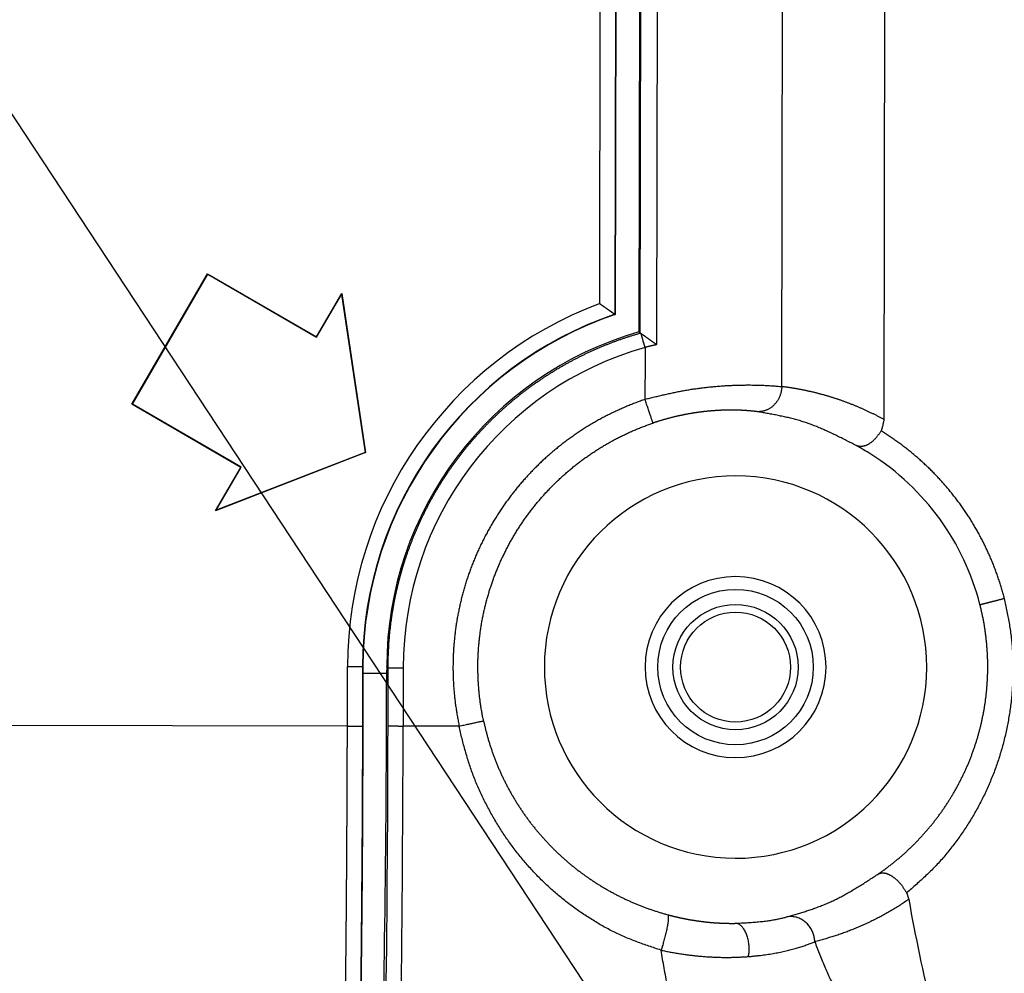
# Model space of a CAD drawing. Header units: millimetres. Extents: x 40090 to 187415, y -53271 to 40260.
# Tile 17 of 43: x 55924 to 55944, y 13778 to 13797. Entities that reach past the tile are written whole.
import ezdxf

# ---------------------------------------------------------------- set-up
doc = ezdxf.new("R2010")
doc.units = ezdxf.units.MM
doc.layers.add('AVM_projektor', color=6, linetype='Continuous')
doc.layers.add('AVM_reproduktor', color=6, linetype='Continuous')
doc.styles.add('AVM', font='arial.ttf')
doc.dimstyles.new('AVM-1_50', dxfattribs={"dimscale": 40, "dimtxt": 2.5, "dimasz": 2.5, "dimexe": 1.25, "dimexo": 0.625, "dimtad": 1, "dimdec": 0, "dimrnd": 1, "dimtxsty": 'AVM', "dimcen": 2.5, "dimclrd": 256, "dimclre": 256, "dimclrt": 256, "dimadec": 0, "dimazin": 0, "dimtfac": 1, "dimtdec": 0, "dimtmove": 0, "dimatfit": 3, "dimfxl": 0, "dimarcsym": 0})

# ---------------------------------------------------------------- blocks, each defined once
blk = doc.blocks.new('PT-FW430-bottom')
for p, q in [((194.374, 315.011), (132.526, 315.011)), ((193.722, 312.974), (132.908, 312.974)), ((145.805, 310.484), (192.893, 310.484)), ((192.663, 310.161), (146.105, 310.161)), ((146.135, 310.132), (192.64, 310.132)), ((146.307, 309.66), (192.295, 309.66)), ((146.314, 309.652), (192.29, 309.652)), ((192.079, 309.353), (146.614, 309.353)), ((199.328, 305.462), (200.484, 305.462)), ((200.484, 305.162), (199.33, 305.162)), ((199.3, 305.132), (199.444, 305.132)), ((199.444, 305.132), (199.444, 304.66)), ((191.885, 304.223), (195.05, 304.706)), ((191.906, 304.22), (195.046, 304.698)), ((195.046, 304.698), (195.05, 304.706)), ((195.046, 304.698), (196.201, 301.739)), ((195.05, 304.706), (196.215, 301.723)), ((199.3, 304.652), (199.3, 304.66)), ((199.3, 304.66), (200.491, 304.66)), ((199.3, 304.353), (199.3, 304.652)), ((199.3, 304.652), (200.491, 304.652)), ((200.491, 304.353), (199.3, 304.353)), ((200.491, 304.353), (200.491, 73.885)), ((192.751, 303.723), (191.885, 304.223)), ((191.906, 304.22), (191.885, 304.223)), ((192.76, 303.726), (191.906, 304.22)), ((191.501, 301.558), (192.751, 303.723)), ((191.51, 301.561), (192.76, 303.726)), ((192.76, 303.726), (192.751, 303.723)), ((195.346, 302.233), (194.096, 300.068)), ((195.349, 302.223), (194.099, 300.058)), ((195.346, 302.233), (195.349, 302.223)), ((196.201, 301.739), (195.346, 302.233)), ((196.215, 301.723), (195.349, 302.223)), ((196.201, 301.739), (196.215, 301.723)), ((191.51, 301.561), (191.501, 301.558)), ((194.099, 300.058), (191.501, 301.558)), ((194.096, 300.068), (191.51, 301.561)), ((194.096, 300.068), (194.099, 300.058))]:
    blk.add_line(p, q)
for radius in [1.545, 1.245, 1.093]:
    blk.add_circle((199.3, 312.067), radius)
for radius, start, end in [(5.015, 104.4514, 147.7047), (3.8, 0, 180), (5.015, 147.7047, 151.5659), (1.8, 0, 180), (3.8, 180, 0), (1.8, 180, 0), (6.605, 195.9151, 270.2472), (6.935, 196.2011, 270), (7.414, 199.0043, 270), (7.407, 198.9633, 270), (7.714, 200.5983, 270)]:
    blk.add_arc((199.3, 312.067), radius, start, end)
for centre, major_axis, ratio, start_param, end_param in [((197.919, 322.94), (-17.003, 0), 0.466301, 1.930863, 2.212501), ((200.484, 305.292), (-10, 0), 0.016931, 3.458427, 4.71242), ((200.484, 304.992), (-9.7, 0), 0.017455, 3.458427, 4.712421), ((199.444, 304.975), (-9, 0), 0.017455, 3.459478, 4.712392)]:
    blk.add_ellipse(centre, major_axis=major_axis, ratio=ratio, start_param=start_param, end_param=end_param)
for points, start_tangent, end_tangent in [([(197.924, 317.407), (198.054, 317.434), (198.183, 317.46), (198.313, 317.485), (198.443, 317.508), (198.574, 317.528), (198.705, 317.546), (198.836, 317.56), (198.967, 317.57), (199.099, 317.577), (199.231, 317.581), (199.363, 317.581), (199.495, 317.579), (199.627, 317.573), (199.758, 317.565), (199.889, 317.554), (200.02, 317.54), (200.15, 317.523), (200.279, 317.503), (200.408, 317.48), (200.536, 317.455), (200.664, 317.426), (200.791, 317.395), (200.917, 317.361), (201.042, 317.324), (201.166, 317.284), (201.289, 317.242), (201.41, 317.197), (201.531, 317.149), (201.65, 317.098), (201.768, 317.045), (201.885, 316.989), (202, 316.931), (202.114, 316.87), (202.227, 316.806), (202.337, 316.741), (202.447, 316.672), (202.554, 316.602), (202.661, 316.529), (202.765, 316.454), (202.868, 316.376), (202.969, 316.296), (203.068, 316.214), (203.164, 316.129), (203.258, 316.041), (203.35, 315.951), (203.439, 315.859), (203.527, 315.765), (203.613, 315.67), (203.699, 315.574), (203.784, 315.477)], (0.979098, 0.203389), (0.659831, -0.751414)), ([(197.924, 317.407), (197.833, 317.383), (197.742, 317.357), (197.652, 317.33), (197.563, 317.301), (197.474, 317.27), (197.385, 317.239), (197.297, 317.205), (197.21, 317.17), (197.123, 317.134), (197.037, 317.096), (196.951, 317.056), (196.866, 317.016), (196.782, 316.973), (196.699, 316.93), (196.616, 316.885), (196.534, 316.838), (196.453, 316.79), (196.373, 316.741), (196.294, 316.69), (196.215, 316.638), (196.138, 316.585), (196.061, 316.53), (195.985, 316.475), (195.911, 316.417), (195.837, 316.359), (195.764, 316.299), (195.693, 316.238), (195.622, 316.176), (195.552, 316.113), (195.484, 316.048), (195.416, 315.982), (195.35, 315.915), (195.285, 315.848), (195.221, 315.778), (195.158, 315.708), (195.097, 315.637), (195.036, 315.565), (194.977, 315.492), (194.92, 315.417), (194.863, 315.342), (194.808, 315.266), (194.754, 315.189), (194.701, 315.111), (194.65, 315.032), (194.6, 314.952)], (-0.968367, -0.24953), (-0.52317, -0.852228)), ([(198.048, 316.923), (198.046, 316.934), (198.043, 316.944), (198.041, 316.954), (198.038, 316.963), (198.036, 316.972), (198.034, 316.981), (198.031, 316.989), (198.029, 316.998), (198.027, 317.006), (198.025, 317.015), (198.023, 317.023), (198.021, 317.031), (198.018, 317.04), (198.016, 317.049), (198.014, 317.058), (198.011, 317.067), (198.009, 317.077), (198.006, 317.088), (198.003, 317.1), (198, 317.113), (197.996, 317.128), (197.992, 317.144), (197.987, 317.162), (197.982, 317.18), (197.977, 317.199), (197.972, 317.219), (197.967, 317.239), (197.962, 317.259), (197.957, 317.28), (197.951, 317.3), (197.946, 317.322), (197.94, 317.343), (197.935, 317.364), (197.929, 317.386), (197.924, 317.407)], (-0.249014, 0.9685), (-0.249388, 0.968404)), ([(203.404, 314.916), (203.384, 314.945), (203.363, 314.974), (203.343, 315.003), (203.322, 315.032), (203.301, 315.06), (203.28, 315.089), (203.258, 315.117), (203.237, 315.145), (203.215, 315.173), (203.193, 315.201), (203.171, 315.228), (203.148, 315.256), (203.126, 315.283), (203.103, 315.31), (203.08, 315.337), (203.057, 315.364), (203.034, 315.39), (203.01, 315.417), (202.986, 315.443), (202.963, 315.469), (202.938, 315.495), (202.914, 315.521), (202.89, 315.546), (202.865, 315.572), (202.841, 315.597), (202.816, 315.622), (202.791, 315.647), (202.765, 315.672), (202.74, 315.696), (202.714, 315.72), (202.688, 315.745), (202.663, 315.769), (202.636, 315.792), (202.61, 315.816), (202.584, 315.839), (202.557, 315.863), (202.53, 315.886), (202.503, 315.908), (202.476, 315.931), (202.449, 315.954), (202.422, 315.976), (202.394, 315.998), (202.366, 316.02), (202.338, 316.041), (202.31, 316.063), (202.282, 316.084), (202.254, 316.105), (202.225, 316.126), (202.197, 316.147), (202.168, 316.167), (202.139, 316.188), (202.11, 316.208), (202.08, 316.228), (202.051, 316.247), (202.021, 316.267), (201.992, 316.286), (201.962, 316.305), (201.932, 316.324), (201.902, 316.343), (201.871, 316.361), (201.841, 316.379), (201.811, 316.397), (201.78, 316.415), (201.749, 316.433), (201.718, 316.45), (201.687, 316.467), (201.656, 316.484), (201.624, 316.501), (201.593, 316.518), (201.561, 316.534), (201.53, 316.55), (201.498, 316.566), (201.466, 316.582), (201.434, 316.597), (201.402, 316.612), (201.369, 316.627), (201.337, 316.642), (201.304, 316.656), (201.272, 316.671), (201.239, 316.685), (201.206, 316.698), (201.173, 316.712), (201.14, 316.725), (201.107, 316.739), (201.073, 316.751), (201.04, 316.764), (201.006, 316.776), (200.973, 316.789), (200.939, 316.801), (200.905, 316.812), (200.871, 316.824), (200.837, 316.835), (200.803, 316.846), (200.769, 316.857), (200.735, 316.867), (200.701, 316.877), (200.666, 316.888), (200.632, 316.897), (200.597, 316.907), (200.562, 316.916), (200.527, 316.925), (200.493, 316.934), (200.458, 316.942), (200.423, 316.951), (200.388, 316.959), (200.352, 316.967), (200.317, 316.974), (200.282, 316.981), (200.247, 316.988), (200.211, 316.995), (200.176, 317.002), (200.14, 317.008), (200.105, 317.014), (200.069, 317.02), (200.033, 317.025), (199.997, 317.031), (199.962, 317.036), (199.926, 317.04), (199.89, 317.045), (199.854, 317.049), (199.818, 317.053), (199.782, 317.057), (199.746, 317.06), (199.71, 317.063), (199.674, 317.066), (199.638, 317.069), (199.601, 317.071), (199.565, 317.073), (199.529, 317.075), (199.493, 317.077), (199.456, 317.078), (199.42, 317.079), (199.384, 317.08), (199.347, 317.08), (199.311, 317.081), (199.275, 317.081), (199.238, 317.08), (199.202, 317.08), (199.166, 317.079), (199.129, 317.078), (199.093, 317.077), (199.056, 317.075), (199.02, 317.073), (198.984, 317.071), (198.947, 317.069), (198.911, 317.066), (198.875, 317.063), (198.838, 317.06), (198.802, 317.057), (198.766, 317.053), (198.73, 317.049), (198.693, 317.045), (198.657, 317.04), (198.621, 317.035), (198.585, 317.03), (198.549, 317.025), (198.513, 317.019), (198.477, 317.014), (198.441, 317.008), (198.405, 317.001), (198.369, 316.995), (198.333, 316.988), (198.297, 316.98), (198.262, 316.973), (198.226, 316.965), (198.19, 316.957), (198.155, 316.949), (198.119, 316.941), (198.084, 316.932), (198.048, 316.923)], (-0.572763, 0.819721), (-0.969149, -0.246474)), ([(203.784, 315.477), (203.793, 315.481), (203.803, 315.485), (203.814, 315.489), (203.826, 315.493), (203.838, 315.497), (203.851, 315.501), (203.865, 315.505), (203.879, 315.51), (203.894, 315.515), (203.91, 315.519)], (0.92267, 0.38559), (0.960771, 0.277343)), ([(203.911, 315.519), (203.971, 315.431), (204.03, 315.342), (204.086, 315.252), (204.141, 315.161), (204.194, 315.069), (204.245, 314.976), (204.294, 314.882), (204.342, 314.787), (204.388, 314.691), (204.432, 314.594), (204.472, 314.502), (204.51, 314.41), (204.547, 314.318), (204.581, 314.224), (204.614, 314.131), (204.646, 314.036), (204.675, 313.941), (204.703, 313.845), (204.73, 313.749), (204.755, 313.652)], (0.570681, -0.821172), (0.238799, -0.971069)), ([(203.404, 314.916), (203.4, 314.924), (203.397, 314.932), (203.395, 314.94), (203.392, 314.947), (203.39, 314.955), (203.389, 314.964), (203.387, 314.974), (203.386, 314.984), (203.386, 314.996), (203.386, 315.007), (203.386, 315.018), (203.387, 315.03), (203.389, 315.042), (203.391, 315.054), (203.394, 315.066), (203.398, 315.079), (203.403, 315.092), (203.408, 315.105), (203.414, 315.118), (203.42, 315.131), (203.428, 315.145), (203.435, 315.159), (203.444, 315.173), (203.453, 315.188), (203.463, 315.202), (203.474, 315.217), (203.485, 315.232), (203.497, 315.247), (203.51, 315.262), (203.523, 315.278), (203.537, 315.293), (203.552, 315.308), (203.567, 315.323), (203.583, 315.337), (203.6, 315.351), (203.617, 315.365), (203.634, 315.378), (203.652, 315.391), (203.67, 315.404), (203.689, 315.417), (203.707, 315.429), (203.726, 315.441), (203.746, 315.453), (203.765, 315.465), (203.784, 315.477)], (-0.383855, 0.923393), (0.852551, 0.522644)), ([(204.755, 313.652), (204.888, 313.702), (205.019, 313.752), (205.147, 313.804), (205.273, 313.858), (205.395, 313.913), (205.514, 313.969), (205.631, 314.027), (205.744, 314.085), (205.854, 314.145), (205.96, 314.206), (206.063, 314.268), (206.163, 314.331), (206.259, 314.395), (206.352, 314.459), (206.441, 314.525), (206.526, 314.591), (206.608, 314.658), (206.687, 314.726), (206.762, 314.795), (206.833, 314.865), (206.901, 314.935), (206.965, 315.006), (207.025, 315.077), (207.082, 315.149), (207.135, 315.222)], (0.941211, 0.33782), (0.575962, 0.817476)), ([(194.374, 315.011), (194.36, 314.984), (194.345, 314.958), (194.331, 314.931), (194.317, 314.904), (194.303, 314.877), (194.289, 314.851), (194.276, 314.824), (194.263, 314.797), (194.25, 314.77), (194.237, 314.743), (194.224, 314.716), (194.211, 314.689), (194.199, 314.662), (194.186, 314.635), (194.174, 314.608), (194.162, 314.581), (194.15, 314.554), (194.139, 314.527), (194.127, 314.5), (194.116, 314.473), (194.105, 314.446), (194.094, 314.419), (194.083, 314.392), (194.072, 314.365), (194.061, 314.338), (194.051, 314.311), (194.041, 314.284), (194.031, 314.257), (194.021, 314.23), (194.011, 314.203), (194.001, 314.176), (193.992, 314.148), (193.983, 314.121), (193.973, 314.094), (193.964, 314.067), (193.956, 314.04), (193.947, 314.013), (193.938, 313.985), (193.93, 313.958), (193.922, 313.931), (193.913, 313.904), (193.905, 313.876), (193.898, 313.849), (193.89, 313.822), (193.882, 313.795), (193.875, 313.767), (193.868, 313.74), (193.861, 313.713), (193.854, 313.686), (193.847, 313.658), (193.84, 313.631), (193.834, 313.604), (193.827, 313.576), (193.821, 313.549), (193.815, 313.522), (193.809, 313.494), (193.803, 313.467), (193.798, 313.44), (193.792, 313.412), (193.787, 313.385), (193.781, 313.358), (193.776, 313.33), (193.771, 313.303), (193.766, 313.276), (193.762, 313.248), (193.757, 313.221), (193.753, 313.194), (193.748, 313.166), (193.744, 313.139), (193.74, 313.111), (193.736, 313.084), (193.733, 313.057), (193.729, 313.029), (193.726, 313.002), (193.722, 312.974)], (-0.474053, -0.880496), (-0.121635, -0.992575)), ([(194.595, 314.954), (194.581, 314.96), (194.565, 314.966), (194.547, 314.972), (194.528, 314.978), (194.507, 314.984), (194.484, 314.989), (194.459, 314.995), (194.432, 315), (194.404, 315.006), (194.374, 315.011)], (-0.911871, 0.410476), (-0.985692, 0.168558)), ([(194.6, 314.952), (194.62, 314.938), (194.639, 314.924), (194.658, 314.91), (194.677, 314.896), (194.696, 314.882), (194.714, 314.868), (194.732, 314.853), (194.749, 314.839), (194.765, 314.824), (194.781, 314.809), (194.796, 314.794), (194.809, 314.778), (194.822, 314.763), (194.834, 314.747), (194.845, 314.731), (194.856, 314.716), (194.865, 314.7), (194.873, 314.684), (194.881, 314.669), (194.887, 314.654), (194.893, 314.638), (194.898, 314.623), (194.902, 314.609), (194.905, 314.594), (194.907, 314.58), (194.909, 314.565), (194.909, 314.551), (194.909, 314.538), (194.909, 314.524), (194.907, 314.512), (194.905, 314.5), (194.902, 314.488), (194.898, 314.477), (194.894, 314.465), (194.89, 314.454)], (0.817253, -0.576279), (-0.371901, -0.928272)), ([(204.265, 313.098), (204.238, 313.19), (204.21, 313.282), (204.182, 313.374), (204.153, 313.466), (204.123, 313.558), (204.091, 313.649), (204.057, 313.741), (204.021, 313.832), (203.982, 313.924), (203.941, 314.015), (203.896, 314.105), (203.849, 314.196), (203.799, 314.286), (203.747, 314.377), (203.692, 314.467), (203.637, 314.557), (203.58, 314.647), (203.522, 314.736), (203.463, 314.826), (203.404, 314.916)], (-0.281125, 0.959671), (-0.550267, 0.834989)), ([(194.89, 314.455), (194.84, 314.357), (194.79, 314.259), (194.741, 314.161), (194.693, 314.063), (194.646, 313.965), (194.601, 313.867), (194.558, 313.769), (194.517, 313.671), (194.479, 313.572), (194.444, 313.474), (194.412, 313.375), (194.384, 313.276), (194.357, 313.177), (194.333, 313.078), (194.312, 312.978), (194.291, 312.879), (194.273, 312.779), (194.255, 312.68), (194.237, 312.58), (194.221, 312.481)], (-0.456903, -0.889516), (-0.165534, -0.986204)), ([(204.755, 313.652), (204.676, 313.643), (204.595, 313.621), (204.514, 313.585), (204.439, 313.535), (204.373, 313.473), (204.321, 313.401), (204.284, 313.324), (204.263, 313.245), (204.257, 313.169), (204.265, 313.098)], (-0.998985, -0.045039), (0.192753, -0.981247)), ([(205.054, 312.335), (205.048, 312.404), (205.041, 312.472), (205.034, 312.539), (205.026, 312.604), (205.017, 312.668), (205.008, 312.731), (204.998, 312.793), (204.987, 312.853), (204.976, 312.912), (204.965, 312.97), (204.953, 313.026), (204.94, 313.081), (204.927, 313.134), (204.914, 313.186), (204.9, 313.236), (204.887, 313.284), (204.873, 313.332), (204.858, 313.377), (204.844, 313.421), (204.829, 313.464), (204.814, 313.505), (204.799, 313.544), (204.785, 313.582), (204.77, 313.618), (204.755, 313.652)], (-0.078097, 0.996946), (-0.405299, 0.914184)), ([(193.978, 310.256), (193.955, 310.351), (193.932, 310.446), (193.91, 310.541), (193.887, 310.636), (193.866, 310.731), (193.846, 310.825), (193.826, 310.919), (193.808, 311.013), (193.791, 311.106), (193.776, 311.198), (193.763, 311.29), (193.75, 311.38), (193.74, 311.47), (193.73, 311.559), (193.722, 311.646), (193.714, 311.732), (193.708, 311.817), (193.703, 311.899), (193.699, 311.98), (193.696, 312.059), (193.693, 312.137), (193.692, 312.212), (193.691, 312.285), (193.691, 312.356), (193.692, 312.425), (193.693, 312.492), (193.695, 312.556), (193.697, 312.618), (193.7, 312.677), (193.703, 312.733), (193.707, 312.786), (193.71, 312.836), (193.714, 312.884), (193.718, 312.929), (193.722, 312.974)], (-0.237111, 0.971482), (0.091707, 0.995786)), ([(193.722, 312.974), (193.75, 312.973), (193.777, 312.97), (193.805, 312.966), (193.832, 312.961), (193.859, 312.954), (193.886, 312.946), (193.911, 312.937), (193.936, 312.926), (193.961, 312.915), (193.984, 312.902), (194.006, 312.888), (194.028, 312.873), (194.049, 312.857), (194.068, 312.841), (194.087, 312.823), (194.105, 312.805), (194.121, 312.786), (194.137, 312.766), (194.151, 312.745), (194.164, 312.723), (194.176, 312.701), (194.187, 312.678), (194.196, 312.655), (194.204, 312.631), (194.21, 312.606), (194.215, 312.581), (194.219, 312.556), (194.221, 312.531), (194.222, 312.506), (194.221, 312.481)], (0.999758, -0.021996), (-0.072118, -0.997396)), ([(204.394, 312.067), (204.391, 312.132), (204.387, 312.197), (204.383, 312.261), (204.379, 312.324), (204.374, 312.387), (204.37, 312.448), (204.365, 312.507), (204.36, 312.565), (204.354, 312.62), (204.348, 312.673), (204.341, 312.723), (204.334, 312.771), (204.326, 312.816), (204.318, 312.86), (204.31, 312.902), (204.301, 312.943), (204.292, 312.982), (204.283, 313.021), (204.274, 313.06), (204.265, 313.098)], (-0.057186, 0.998364), (-0.235041, 0.971985)), ([(194.22, 312.479), (194.22, 312.473), (194.219, 312.467), (194.218, 312.462), (194.218, 312.457), (194.217, 312.453), (194.217, 312.449), (194.216, 312.445), (194.216, 312.44), (194.215, 312.436), (194.215, 312.431), (194.214, 312.426), (194.214, 312.421), (194.213, 312.415), (194.213, 312.41), (194.212, 312.404), (194.211, 312.399), (194.211, 312.393), (194.21, 312.387), (194.21, 312.381), (194.209, 312.376), (194.209, 312.37), (194.208, 312.364), (194.208, 312.358), (194.207, 312.352), (194.207, 312.346), (194.206, 312.34), (194.206, 312.334), (194.205, 312.328), (194.205, 312.322), (194.204, 312.315), (194.204, 312.309), (194.203, 312.303), (194.203, 312.296), (194.202, 312.29), (194.202, 312.283), (194.201, 312.277), (194.201, 312.27), (194.2, 312.264), (194.2, 312.257), (194.2, 312.25), (194.199, 312.244), (194.199, 312.237), (194.198, 312.23), (194.198, 312.223), (194.198, 312.216), (194.197, 312.209), (194.197, 312.202), (194.196, 312.195), (194.196, 312.188), (194.196, 312.18), (194.195, 312.173), (194.195, 312.166), (194.195, 312.158), (194.195, 312.151), (194.194, 312.144), (194.194, 312.136), (194.194, 312.129), (194.193, 312.121), (194.193, 312.114), (194.193, 312.107), (194.193, 312.1), (194.193, 312.093), (194.193, 312.086), (194.192, 312.077), (194.192, 312.066)], (-0.1189, -0.992906), (-0.022339, -0.99975)), ([(209.986, 312.503), (209.92, 312.443), (209.852, 312.383), (209.783, 312.324), (209.712, 312.265), (209.637, 312.206), (209.557, 312.148), (209.474, 312.09), (209.386, 312.033), (209.295, 311.976), (209.2, 311.92), (209.101, 311.864), (209, 311.809), (208.895, 311.755), (208.787, 311.701), (208.675, 311.648), (208.56, 311.595), (208.443, 311.544), (208.321, 311.493), (208.197, 311.442), (208.069, 311.393), (207.939, 311.344), (207.805, 311.296), (207.668, 311.249), (207.528, 311.203), (207.385, 311.158), (207.239, 311.113), (207.091, 311.07), (206.939, 311.027), (206.786, 310.985), (206.629, 310.945), (206.47, 310.905), (206.309, 310.866), (206.145, 310.829), (205.978, 310.792), (205.809, 310.757), (205.636, 310.723), (205.462, 310.691), (205.286, 310.659), (205.108, 310.627), (204.93, 310.596)], (-0.740885, -0.671632), (-0.985312, -0.170766)), ([(205.054, 312.335), (204.972, 312.346), (204.882, 312.349), (204.788, 312.341), (204.694, 312.323), (204.606, 312.295), (204.529, 312.256), (204.469, 312.212), (204.427, 312.163), (204.403, 312.114), (204.394, 312.067)], (-0.984348, 0.176236), (-0.044865, -0.998993)), ([(204.93, 310.596), (204.949, 310.687), (204.967, 310.778), (204.983, 310.869), (204.998, 310.96), (205.011, 311.051), (205.024, 311.141), (205.034, 311.231), (205.043, 311.321), (205.051, 311.41), (205.058, 311.498), (205.063, 311.586), (205.067, 311.673), (205.07, 311.76), (205.071, 311.845), (205.071, 311.93), (205.07, 312.013), (205.067, 312.095), (205.064, 312.177), (205.059, 312.257), (205.054, 312.335)], (0.212861, 0.977082), (-0.078038, 0.99695)), ([(194.192, 312.067), (194.192, 312.054), (194.192, 312.041), (194.191, 312.028), (194.191, 312.016), (194.191, 312.003), (194.191, 311.99), (194.191, 311.976), (194.191, 311.963), (194.191, 311.95), (194.191, 311.936), (194.191, 311.922), (194.192, 311.909), (194.192, 311.895), (194.192, 311.881), (194.192, 311.867), (194.193, 311.852), (194.193, 311.838), (194.194, 311.824), (194.194, 311.809), (194.195, 311.795), (194.195, 311.78), (194.196, 311.765), (194.197, 311.75), (194.197, 311.735), (194.198, 311.72), (194.199, 311.705), (194.2, 311.69), (194.201, 311.674), (194.202, 311.659), (194.203, 311.643), (194.204, 311.628), (194.205, 311.612), (194.207, 311.596), (194.208, 311.58), (194.209, 311.564), (194.211, 311.548), (194.212, 311.532), (194.214, 311.516), (194.215, 311.5), (194.217, 311.483), (194.219, 311.467), (194.221, 311.45), (194.222, 311.434), (194.224, 311.417), (194.226, 311.4), (194.228, 311.383), (194.231, 311.366), (194.233, 311.349), (194.235, 311.332), (194.238, 311.315), (194.24, 311.298), (194.242, 311.281), (194.245, 311.264), (194.248, 311.246), (194.25, 311.229), (194.253, 311.211), (194.256, 311.194), (194.259, 311.176), (194.262, 311.159), (194.265, 311.141), (194.268, 311.123), (194.272, 311.105), (194.275, 311.088), (194.278, 311.07), (194.282, 311.052), (194.285, 311.034), (194.289, 311.016), (194.293, 310.998), (194.297, 310.98), (194.3, 310.962), (194.304, 310.944), (194.308, 310.926), (194.312, 310.908), (194.317, 310.89), (194.321, 310.872), (194.325, 310.853), (194.33, 310.835), (194.334, 310.817), (194.339, 310.799), (194.343, 310.781), (194.348, 310.762), (194.353, 310.744), (194.358, 310.726), (194.363, 310.708), (194.368, 310.689), (194.373, 310.671), (194.378, 310.653), (194.383, 310.635), (194.388, 310.616), (194.394, 310.598), (194.399, 310.58), (194.405, 310.562), (194.41, 310.544), (194.416, 310.525), (194.422, 310.507), (194.428, 310.489), (194.433, 310.471), (194.439, 310.453), (194.445, 310.435), (194.452, 310.416)], (-0.016434, -0.999865), (0.319837, -0.947473)), ([(204.225, 310.728), (204.229, 310.741), (204.232, 310.753), (204.236, 310.766), (204.239, 310.779), (204.242, 310.792), (204.245, 310.805), (204.249, 310.818), (204.252, 310.831), (204.255, 310.844), (204.258, 310.856), (204.261, 310.869), (204.264, 310.882), (204.267, 310.895), (204.27, 310.908), (204.273, 310.921), (204.276, 310.934), (204.279, 310.946), (204.282, 310.959), (204.285, 310.972), (204.287, 310.985), (204.29, 310.998), (204.293, 311.01), (204.295, 311.023), (204.298, 311.036), (204.3, 311.049), (204.303, 311.062), (204.305, 311.074), (204.308, 311.087), (204.31, 311.1), (204.313, 311.113), (204.315, 311.125), (204.317, 311.138), (204.32, 311.151), (204.322, 311.163), (204.324, 311.176), (204.326, 311.189), (204.328, 311.201), (204.33, 311.214), (204.332, 311.227), (204.334, 311.239), (204.336, 311.252), (204.338, 311.265), (204.34, 311.277), (204.342, 311.29), (204.344, 311.302), (204.346, 311.315), (204.348, 311.327), (204.349, 311.34), (204.351, 311.352), (204.353, 311.365), (204.354, 311.377), (204.356, 311.39), (204.357, 311.402), (204.359, 311.414), (204.36, 311.427), (204.362, 311.439), (204.363, 311.451), (204.365, 311.464), (204.366, 311.476), (204.367, 311.488), (204.369, 311.5), (204.37, 311.513), (204.371, 311.525), (204.372, 311.537), (204.374, 311.549), (204.375, 311.561), (204.376, 311.573), (204.377, 311.585), (204.378, 311.597), (204.379, 311.61), (204.38, 311.622), (204.381, 311.633), (204.382, 311.645), (204.382, 311.657), (204.383, 311.669), (204.384, 311.681), (204.385, 311.693), (204.386, 311.705), (204.386, 311.717), (204.387, 311.728), (204.388, 311.74), (204.388, 311.752), (204.389, 311.763), (204.389, 311.775), (204.39, 311.787), (204.39, 311.798), (204.391, 311.81), (204.391, 311.821), (204.392, 311.833), (204.392, 311.844), (204.393, 311.856), (204.393, 311.867), (204.393, 311.879), (204.393, 311.89), (204.394, 311.901), (204.394, 311.913), (204.394, 311.924), (204.394, 311.935), (204.394, 311.946), (204.395, 311.957), (204.395, 311.968), (204.395, 311.979), (204.395, 311.99), (204.395, 312.001), (204.395, 312.012), (204.395, 312.023), (204.395, 312.034), (204.395, 312.044), (204.395, 312.056), (204.394, 312.068)], (0.254213, 0.967148), (-0.010559, 0.999944)), ([(200.378, 307.06), (200.414, 307.068), (200.45, 307.076), (200.486, 307.085), (200.521, 307.093), (200.557, 307.102), (200.593, 307.111), (200.628, 307.121), (200.663, 307.13), (200.699, 307.14), (200.734, 307.15), (200.769, 307.161), (200.804, 307.171), (200.839, 307.182), (200.874, 307.193), (200.909, 307.205), (200.944, 307.217), (200.978, 307.228), (201.013, 307.241), (201.047, 307.253), (201.082, 307.266), (201.116, 307.279), (201.15, 307.292), (201.184, 307.305), (201.218, 307.319), (201.252, 307.333), (201.285, 307.347), (201.319, 307.361), (201.352, 307.376), (201.386, 307.39), (201.419, 307.405), (201.452, 307.421), (201.485, 307.436), (201.518, 307.452), (201.55, 307.468), (201.583, 307.484), (201.615, 307.5), (201.648, 307.517), (201.68, 307.534), (201.712, 307.551), (201.744, 307.568), (201.775, 307.586), (201.807, 307.603), (201.839, 307.621), (201.87, 307.64), (201.901, 307.658), (201.932, 307.677), (201.963, 307.695), (201.994, 307.714), (202.024, 307.734), (202.055, 307.753), (202.085, 307.773), (202.115, 307.793), (202.145, 307.813), (202.175, 307.833), (202.205, 307.853), (202.234, 307.874), (202.264, 307.895), (202.293, 307.916), (202.322, 307.937), (202.351, 307.959), (202.38, 307.98), (202.408, 308.002), (202.436, 308.024), (202.465, 308.046), (202.493, 308.069), (202.521, 308.091), (202.548, 308.114), (202.576, 308.137), (202.603, 308.16), (202.63, 308.183), (202.657, 308.207), (202.684, 308.231), (202.711, 308.255), (202.737, 308.279), (202.764, 308.303), (202.79, 308.327), (202.816, 308.352), (202.842, 308.377), (202.867, 308.402), (202.893, 308.427), (202.918, 308.452), (202.943, 308.477), (202.968, 308.503), (202.992, 308.529), (203.017, 308.555), (203.041, 308.581), (203.065, 308.607), (203.089, 308.634), (203.113, 308.66), (203.136, 308.687), (203.16, 308.714), (203.183, 308.741), (203.206, 308.768), (203.229, 308.796), (203.251, 308.823), (203.274, 308.851), (203.296, 308.879), (203.318, 308.907), (203.34, 308.935), (203.362, 308.964), (203.383, 308.992), (203.404, 309.021), (203.425, 309.05), (203.446, 309.079), (203.467, 309.108), (203.487, 309.137), (203.507, 309.166), (203.527, 309.196), (203.547, 309.226), (203.567, 309.255), (203.586, 309.285), (203.606, 309.316), (203.625, 309.346), (203.643, 309.376), (203.662, 309.407), (203.68, 309.437), (203.699, 309.468), (203.716, 309.499), (203.734, 309.53), (203.752, 309.561), (203.769, 309.593), (203.786, 309.624), (203.803, 309.656), (203.82, 309.688), (203.836, 309.719), (203.853, 309.751), (203.869, 309.783), (203.884, 309.816), (203.9, 309.848), (203.915, 309.881), (203.931, 309.913), (203.945, 309.946), (203.96, 309.979), (203.975, 310.012), (203.989, 310.045), (204.003, 310.078), (204.017, 310.111), (204.03, 310.144), (204.044, 310.178), (204.057, 310.212), (204.07, 310.245), (204.082, 310.279), (204.095, 310.313), (204.107, 310.347), (204.119, 310.381), (204.131, 310.415), (204.142, 310.45), (204.153, 310.484), (204.164, 310.519), (204.175, 310.553), (204.186, 310.588), (204.196, 310.623), (204.206, 310.658), (204.216, 310.693), (204.225, 310.728)], (0.976124, 0.217214), (0.262555, 0.964917)), ([(204.225, 310.728), (204.237, 310.736), (204.266, 310.74), (204.315, 310.739), (204.383, 310.732), (204.468, 310.718), (204.564, 310.698), (204.664, 310.674), (204.762, 310.648), (204.852, 310.622), (204.93, 310.596)], (0.72447, 0.689306), (0.94844, -0.316958)), ([(192.67, 310.175), (192.675, 310.181), (192.679, 310.188), (192.684, 310.194), (192.687, 310.2), (192.691, 310.205), (192.694, 310.209), (192.697, 310.213), (192.699, 310.217), (192.702, 310.221), (192.706, 310.226), (192.709, 310.231), (192.713, 310.236), (192.716, 310.24), (192.718, 310.244), (192.721, 310.248), (192.724, 310.252), (192.727, 310.257), (192.731, 310.262), (192.734, 310.267), (192.737, 310.271), (192.74, 310.274), (192.742, 310.278), (192.746, 310.283), (192.75, 310.288), (192.754, 310.294), (192.758, 310.3), (192.762, 310.306), (192.766, 310.312), (192.77, 310.317), (192.775, 310.323), (192.779, 310.329), (192.783, 310.335), (192.788, 310.341), (192.792, 310.348), (192.797, 310.354), (192.801, 310.36), (192.806, 310.366), (192.81, 310.373), (192.815, 310.379), (192.82, 310.386), (192.824, 310.392), (192.829, 310.399), (192.834, 310.405), (192.839, 310.412), (192.844, 310.418), (192.848, 310.425), (192.853, 310.431), (192.858, 310.438), (192.863, 310.445), (192.868, 310.451), (192.873, 310.458), (192.878, 310.465), (192.883, 310.471), (192.888, 310.478), (192.893, 310.484)], (0.558104, 0.829771), (0.60063, 0.799527)), ([(192.893, 310.484), (192.896, 310.469), (192.9, 310.454), (192.903, 310.439), (192.907, 310.423), (192.91, 310.408), (192.914, 310.393), (192.918, 310.378), (192.921, 310.362), (192.925, 310.347), (192.929, 310.332), (192.933, 310.317), (192.936, 310.301), (192.94, 310.286), (192.944, 310.271), (192.948, 310.256)], (0.221118, -0.975247), (0.248573, -0.968613)), ([(194.458, 310.419), (194.452, 310.417), (194.441, 310.413), (194.425, 310.408), (194.405, 310.401), (194.381, 310.392), (194.352, 310.383), (194.321, 310.372), (194.286, 310.36), (194.248, 310.347), (194.208, 310.334), (194.165, 310.319), (194.121, 310.304), (194.075, 310.288), (194.027, 310.272), (193.978, 310.256)], (-0.946672, -0.3222), (-0.946672, -0.3222)), ([(204.93, 310.596), (204.891, 310.476), (204.85, 310.356), (204.809, 310.236), (204.766, 310.118), (204.721, 310), (204.673, 309.883), (204.622, 309.769), (204.568, 309.655), (204.511, 309.543), (204.451, 309.433), (204.388, 309.324), (204.323, 309.217), (204.256, 309.112), (204.187, 309.007), (204.116, 308.905), (204.042, 308.804), (203.967, 308.705), (203.889, 308.607), (203.809, 308.511), (203.727, 308.417), (203.642, 308.325), (203.556, 308.235), (203.468, 308.146), (203.377, 308.06), (203.285, 307.975), (203.191, 307.892), (203.095, 307.812), (202.998, 307.733), (202.898, 307.656), (202.797, 307.582), (202.694, 307.509), (202.59, 307.439), (202.484, 307.371), (202.376, 307.305), (202.267, 307.241), (202.156, 307.18), (202.044, 307.12), (201.931, 307.063), (201.816, 307.008), (201.7, 306.955), (201.583, 306.905), (201.465, 306.858), (201.345, 306.814), (201.224, 306.773), (201.102, 306.735), (200.98, 306.699), (200.856, 306.665), (200.732, 306.633), (200.608, 306.602), (200.484, 306.571)], (-0.311172, -0.950354), (-0.971526, -0.236934)), ([(192.948, 310.256), (192.933, 310.251), (192.919, 310.247), (192.904, 310.243), (192.89, 310.239), (192.876, 310.235), (192.862, 310.231), (192.848, 310.227), (192.834, 310.223), (192.821, 310.219), (192.808, 310.216), (192.796, 310.212), (192.783, 310.209), (192.772, 310.205), (192.76, 310.202), (192.749, 310.199), (192.739, 310.196), (192.729, 310.193), (192.72, 310.191), (192.711, 310.188), (192.703, 310.186), (192.696, 310.184), (192.689, 310.182), (192.683, 310.18), (192.678, 310.178), (192.673, 310.177)], (-0.961669, -0.274212), (-0.961669, -0.274212)), ([(192.948, 310.256), (193.017, 310.256), (193.085, 310.256), (193.154, 310.256), (193.223, 310.256), (193.291, 310.256), (193.36, 310.256), (193.429, 310.256), (193.498, 310.256), (193.566, 310.256), (193.635, 310.256), (193.704, 310.256), (193.772, 310.256), (193.841, 310.256), (193.91, 310.256), (193.978, 310.256)], (1, 0), (1, 0)), ([(193.983, 310.257), (194.015, 310.166), (194.048, 310.076), (194.083, 309.987), (194.119, 309.898), (194.157, 309.809), (194.197, 309.722), (194.237, 309.635), (194.28, 309.548), (194.324, 309.463), (194.369, 309.378), (194.416, 309.294), (194.464, 309.211), (194.513, 309.128), (194.564, 309.047), (194.617, 308.966), (194.671, 308.887), (194.726, 308.808), (194.782, 308.73), (194.84, 308.653), (194.899, 308.577), (194.959, 308.503), (195.021, 308.429), (195.084, 308.356), (195.148, 308.284), (195.213, 308.214), (195.28, 308.145), (195.348, 308.076), (195.417, 308.009), (195.487, 307.943), (195.558, 307.879), (195.63, 307.815), (195.703, 307.753), (195.778, 307.692), (195.853, 307.633), (195.929, 307.574), (196.007, 307.517), (196.085, 307.461), (196.164, 307.407), (196.245, 307.354), (196.326, 307.302), (196.408, 307.252), (196.491, 307.203), (196.574, 307.156), (196.659, 307.11), (196.744, 307.066), (196.83, 307.023), (196.917, 306.981), (197.004, 306.941), (197.092, 306.903), (197.181, 306.866), (197.27, 306.83), (197.36, 306.796), (197.45, 306.764), (197.541, 306.733), (197.633, 306.703), (197.725, 306.676), (197.818, 306.649), (197.911, 306.625), (198.004, 306.602), (198.098, 306.581), (198.192, 306.561), (198.286, 306.543), (198.381, 306.526), (198.476, 306.511), (198.571, 306.498), (198.666, 306.486), (198.762, 306.476), (198.858, 306.468), (198.954, 306.461), (199.05, 306.456), (199.146, 306.452), (199.242, 306.451), (199.338, 306.45), (199.434, 306.452), (199.53, 306.455), (199.626, 306.46), (199.722, 306.466), (199.818, 306.474), (199.914, 306.484), (200.009, 306.495), (200.104, 306.508), (200.199, 306.523), (200.294, 306.539), (200.388, 306.557), (200.483, 306.576)], (0.322219, -0.946665), (0.977582, 0.210556)), ([(200.378, 307.06), (200.293, 307.042), (200.206, 307.026), (200.12, 307.011), (200.033, 306.998), (199.947, 306.986), (199.859, 306.976), (199.772, 306.967), (199.685, 306.96), (199.597, 306.954), (199.51, 306.95), (199.422, 306.947), (199.335, 306.945), (199.247, 306.946), (199.159, 306.947), (199.072, 306.95), (198.984, 306.955), (198.897, 306.961), (198.809, 306.969), (198.722, 306.978), (198.635, 306.989), (198.548, 307.001), (198.462, 307.014), (198.375, 307.029), (198.289, 307.046), (198.204, 307.064), (198.118, 307.084), (198.033, 307.104), (197.948, 307.127), (197.864, 307.151), (197.78, 307.176), (197.696, 307.203), (197.613, 307.231), (197.531, 307.261), (197.449, 307.291), (197.367, 307.324), (197.287, 307.358), (197.206, 307.393), (197.127, 307.429), (197.048, 307.467), (196.969, 307.506), (196.891, 307.547), (196.814, 307.589), (196.738, 307.632), (196.663, 307.677), (196.588, 307.722), (196.514, 307.769), (196.441, 307.818), (196.368, 307.867), (196.297, 307.918), (196.226, 307.97), (196.157, 308.023), (196.088, 308.078), (196.02, 308.133), (195.953, 308.19), (195.887, 308.248), (195.823, 308.307), (195.759, 308.367), (195.696, 308.428), (195.634, 308.49), (195.574, 308.553), (195.514, 308.618), (195.455, 308.683), (195.398, 308.749), (195.342, 308.817), (195.287, 308.885), (195.233, 308.954), (195.18, 309.024), (195.129, 309.095), (195.079, 309.167), (195.03, 309.24), (194.982, 309.313), (194.935, 309.387), (194.89, 309.462), (194.846, 309.538), (194.804, 309.615), (194.762, 309.692), (194.722, 309.77), (194.684, 309.849), (194.646, 309.928), (194.61, 310.008), (194.576, 310.089), (194.543, 310.17), (194.511, 310.252), (194.481, 310.334), (194.452, 310.417)], (-0.977582, -0.210557), (-0.322209, 0.946669)), ([(192.663, 310.161), (192.658, 310.156), (192.654, 310.15), (192.649, 310.144), (192.645, 310.138), (192.64, 310.132)], (-0.601055, -0.799207), (-0.601055, -0.799207)), ([(192.663, 310.162), (192.665, 310.165), (192.667, 310.168), (192.669, 310.171), (192.671, 310.175), (192.673, 310.178)], (0.516365, 0.856369), (0.516365, 0.856369)), ([(192.663, 310.162), (192.663, 310.162), (192.663, 310.162), (192.663, 310.162), (192.663, 310.162), (192.663, 310.162)], (-0.125332, -0.992115), (-0.484263, -0.874922)), ([(199.3, 305.162), (199.233, 305.162), (199.167, 305.163), (199.101, 305.164), (199.034, 305.167), (198.968, 305.17), (198.902, 305.173), (198.836, 305.177), (198.77, 305.182), (198.705, 305.187), (198.639, 305.193), (198.574, 305.2), (198.508, 305.207), (198.443, 305.215), (198.378, 305.223), (198.313, 305.233), (198.248, 305.242), (198.183, 305.253), (198.118, 305.264), (198.053, 305.275), (197.989, 305.287), (197.924, 305.3), (197.86, 305.313), (197.796, 305.327), (197.731, 305.342), (197.667, 305.357), (197.603, 305.373), (197.54, 305.39), (197.476, 305.407), (197.412, 305.425), (197.349, 305.443), (197.285, 305.462), (197.222, 305.482), (197.159, 305.502), (197.096, 305.523), (197.033, 305.544), (196.97, 305.567), (196.908, 305.589), (196.845, 305.613), (196.784, 305.637), (196.722, 305.661), (196.661, 305.686), (196.6, 305.711), (196.539, 305.738), (196.479, 305.764), (196.419, 305.791), (196.359, 305.819), (196.3, 305.848), (196.241, 305.876), (196.182, 305.906), (196.123, 305.936), (196.065, 305.966), (196.007, 305.997), (195.95, 306.029), (195.892, 306.061), (195.835, 306.094), (195.779, 306.127), (195.722, 306.161), (195.666, 306.195), (195.61, 306.23), (195.555, 306.265), (195.5, 306.301), (195.445, 306.338), (195.39, 306.375), (195.336, 306.413), (195.282, 306.451), (195.228, 306.49), (195.175, 306.529), (195.122, 306.569), (195.069, 306.609), (195.017, 306.65), (194.965, 306.692), (194.913, 306.734), (194.862, 306.776), (194.812, 306.819), (194.762, 306.863), (194.712, 306.906), (194.663, 306.95), (194.614, 306.995), (194.566, 307.04), (194.518, 307.085), (194.471, 307.131), (194.424, 307.178), (194.377, 307.224), (194.332, 307.271), (194.286, 307.319), (194.241, 307.367), (194.197, 307.415), (194.153, 307.464), (194.109, 307.513), (194.066, 307.563), (194.023, 307.613), (193.981, 307.663), (193.94, 307.714), (193.898, 307.765), (193.858, 307.817), (193.817, 307.869), (193.778, 307.921), (193.738, 307.974), (193.699, 308.028), (193.661, 308.082), (193.623, 308.136), (193.586, 308.19), (193.549, 308.245), (193.512, 308.301), (193.476, 308.357), (193.441, 308.413), (193.406, 308.47), (193.371, 308.527), (193.338, 308.584), (193.304, 308.641), (193.272, 308.699), (193.24, 308.757), (193.208, 308.815), (193.177, 308.874), (193.147, 308.933), (193.117, 308.992), (193.088, 309.051), (193.06, 309.11), (193.032, 309.17), (193.004, 309.23), (192.978, 309.29), (192.951, 309.351), (192.926, 309.412), (192.901, 309.473), (192.876, 309.534), (192.852, 309.596), (192.829, 309.658), (192.806, 309.72), (192.784, 309.782), (192.762, 309.845), (192.741, 309.908), (192.721, 309.971), (192.701, 310.034), (192.682, 310.098), (192.663, 310.162)], (-1, -0.000007), (-0.275896, 0.961188)), ([(192.079, 309.353), (192.085, 309.36), (192.09, 309.368), (192.095, 309.375), (192.1, 309.383), (192.105, 309.39), (192.111, 309.398), (192.116, 309.405), (192.121, 309.413), (192.126, 309.42), (192.131, 309.427), (192.136, 309.434), (192.141, 309.442), (192.146, 309.449), (192.151, 309.455), (192.155, 309.462), (192.16, 309.469), (192.165, 309.476), (192.169, 309.482), (192.174, 309.488), (192.178, 309.495), (192.182, 309.501), (192.186, 309.507), (192.191, 309.512), (192.194, 309.518), (192.198, 309.523), (192.202, 309.528), (192.205, 309.533), (192.209, 309.538), (192.213, 309.544), (192.216, 309.549), (192.22, 309.554), (192.224, 309.559), (192.227, 309.564), (192.23, 309.568), (192.232, 309.572), (192.235, 309.576), (192.239, 309.58), (192.242, 309.585), (192.246, 309.59), (192.249, 309.595), (192.251, 309.599), (192.254, 309.602), (192.257, 309.606), (192.26, 309.611), (192.264, 309.616), (192.267, 309.621), (192.27, 309.625), (192.273, 309.629), (192.276, 309.633), (192.279, 309.637), (192.283, 309.642), (192.287, 309.648), (192.291, 309.654), (192.295, 309.66), (192.3, 309.667)], (0.569349, 0.822096), (0.580663, 0.814144)), ([(192.29, 309.652), (192.29, 309.653), (192.29, 309.653), (192.291, 309.654), (192.291, 309.654), (192.291, 309.655), (192.292, 309.655), (192.292, 309.656), (192.293, 309.656), (192.293, 309.657), (192.293, 309.657), (192.294, 309.658), (192.294, 309.658), (192.294, 309.659), (192.295, 309.659), (192.295, 309.66)], (0.580672, 0.814137), (0.580964, 0.813929)), ([(200.484, 306.571), (200.473, 306.622), (200.462, 306.671), (200.452, 306.718), (200.442, 306.764), (200.433, 306.808), (200.424, 306.85), (200.415, 306.889), (200.408, 306.925), (200.4, 306.958), (200.394, 306.987), (200.389, 307.012), (200.384, 307.033), (200.381, 307.049), (200.378, 307.061), (200.377, 307.067)], (-0.210566, 0.97758), (-0.210566, 0.97758)), ([(200.484, 306.571), (200.484, 306.497), (200.484, 306.423), (200.484, 306.349), (200.484, 306.275), (200.484, 306.201), (200.484, 306.127), (200.484, 306.053), (200.484, 305.979), (200.484, 305.905), (200.484, 305.832), (200.484, 305.758), (200.484, 305.684), (200.484, 305.61), (200.484, 305.536), (200.484, 305.462)], (0, -1), (0, -1)), ([(199.33, 305.156), (199.33, 305.161), (199.33, 305.166), (199.33, 305.17), (199.33, 305.175), (199.33, 305.18), (199.33, 305.184), (199.33, 305.188), (199.33, 305.192), (199.33, 305.195), (199.33, 305.198), (199.33, 305.201), (199.33, 305.204), (199.33, 305.207), (199.33, 305.21), (199.33, 305.214), (199.33, 305.218), (199.33, 305.223), (199.33, 305.228), (199.329, 305.233), (199.329, 305.239), (199.329, 305.245), (199.329, 305.251), (199.329, 305.258), (199.329, 305.265), (199.329, 305.272), (199.329, 305.28), (199.329, 305.288), (199.329, 305.296), (199.329, 305.304), (199.329, 305.313), (199.329, 305.322), (199.329, 305.331), (199.329, 305.341), (199.329, 305.35), (199.329, 305.36), (199.329, 305.37), (199.329, 305.38), (199.329, 305.39), (199.329, 305.4), (199.329, 305.41), (199.329, 305.42), (199.329, 305.431), (199.329, 305.441), (199.329, 305.451), (199.328, 305.462)], (-0.004314, 0.999991), (-0.004314, 0.999991)), ([(200.484, 305.156), (200.484, 305.161), (200.484, 305.166), (200.484, 305.17), (200.484, 305.175), (200.484, 305.18), (200.484, 305.184), (200.484, 305.188), (200.484, 305.192), (200.484, 305.195), (200.484, 305.198), (200.484, 305.201), (200.484, 305.204), (200.484, 305.207), (200.484, 305.21), (200.484, 305.214), (200.484, 305.218), (200.484, 305.223), (200.484, 305.228), (200.484, 305.233), (200.484, 305.239), (200.484, 305.245), (200.484, 305.251), (200.484, 305.258), (200.484, 305.265), (200.484, 305.272), (200.484, 305.28), (200.484, 305.288), (200.484, 305.296), (200.484, 305.304), (200.484, 305.313), (200.484, 305.322), (200.484, 305.331), (200.484, 305.341), (200.484, 305.35), (200.484, 305.36), (200.484, 305.37), (200.484, 305.38), (200.484, 305.39), (200.484, 305.4), (200.484, 305.41), (200.484, 305.42), (200.484, 305.431), (200.484, 305.441), (200.484, 305.451), (200.484, 305.462)], (0, 1), (0, 1)), ([(199.33, 305.162), (199.324, 305.156), (199.318, 305.15), (199.312, 305.144), (199.306, 305.138), (199.3, 305.132)], (-0.707107, -0.707107), (-0.707107, -0.707107)), ([(199.33, 305.162), (199.324, 305.162), (199.318, 305.162), (199.312, 305.162), (199.306, 305.162), (199.3, 305.162)], (-0.999998, -0.002157), (-0.999998, -0.002157)), ([(200.491, 304.652), (200.491, 304.654), (200.491, 304.655), (200.491, 304.657), (200.491, 304.658), (200.491, 304.66)], (0, 1), (0, 1)), ([(200.491, 304.66), (200.97, 304.66), (201.448, 304.659), (201.923, 304.658), (202.395, 304.656), (202.864, 304.655), (203.331, 304.652), (203.793, 304.65), (204.243, 304.646), (204.682, 304.643), (205.108, 304.639), (205.523, 304.635), (205.925, 304.63), (206.316, 304.625), (206.69, 304.62), (207.048, 304.615), (207.39, 304.609), (207.715, 304.603), (208.024, 304.596), (208.317, 304.589), (208.588, 304.582), (208.838, 304.575), (209.065, 304.568), (209.27, 304.56), (209.453, 304.552), (209.613, 304.544)], (1, 0.000038), (0.99862, -0.05251)), ([(200.491, 304.353), (200.491, 304.383), (200.491, 304.412), (200.491, 304.441), (200.491, 304.468), (200.491, 304.495), (200.491, 304.52), (200.491, 304.543), (200.491, 304.565), (200.491, 304.585), (200.491, 304.603), (200.491, 304.619), (200.491, 304.633), (200.491, 304.644), (200.491, 304.652), (200.491, 304.657)], (0, 1), (0, 1)), ([(200.491, 304.652), (200.55, 304.652), (200.61, 304.652), (200.67, 304.652), (200.73, 304.652), (200.789, 304.652), (200.849, 304.652), (200.909, 304.652), (200.968, 304.652), (201.028, 304.652), (201.087, 304.652), (201.147, 304.652), (201.206, 304.652), (201.265, 304.652), (201.325, 304.652), (201.384, 304.652), (201.443, 304.652), (201.502, 304.651), (201.561, 304.651), (201.62, 304.651), (201.679, 304.651), (201.738, 304.651), (201.797, 304.651), (201.856, 304.651), (201.915, 304.651), (201.974, 304.65), (202.033, 304.65), (202.091, 304.65), (202.15, 304.65), (202.209, 304.65), (202.267, 304.649), (202.326, 304.649), (202.384, 304.649), (202.443, 304.649), (202.501, 304.649), (202.56, 304.648), (202.618, 304.648), (202.676, 304.648), (202.734, 304.648), (202.793, 304.647), (202.851, 304.647), (202.909, 304.647), (202.967, 304.647), (203.024, 304.646), (203.082, 304.646), (203.139, 304.646), (203.196, 304.646), (203.253, 304.645), (203.31, 304.645), (203.367, 304.645), (203.424, 304.644), (203.48, 304.644), (203.537, 304.644), (203.593, 304.643), (203.649, 304.643), (203.705, 304.643), (203.761, 304.642), (203.816, 304.642), (203.872, 304.642), (203.927, 304.641), (203.982, 304.641), (204.037, 304.641), (204.092, 304.64), (204.147, 304.64), (204.202, 304.639), (204.256, 304.639), (204.311, 304.639), (204.365, 304.638), (204.419, 304.638), (204.473, 304.637), (204.527, 304.637), (204.58, 304.637), (204.634, 304.636), (204.687, 304.636), (204.74, 304.635), (204.793, 304.635), (204.846, 304.634), (204.899, 304.634), (204.952, 304.634), (205.004, 304.633), (205.057, 304.633), (205.109, 304.632), (205.161, 304.632), (205.213, 304.631), (205.265, 304.631), (205.316, 304.63), (205.368, 304.63), (205.419, 304.629), (205.47, 304.629), (205.521, 304.628), (205.572, 304.628), (205.623, 304.627), (205.674, 304.626), (205.724, 304.626), (205.774, 304.625), (205.824, 304.625), (205.874, 304.624), (205.924, 304.624), (205.974, 304.623), (206.023, 304.623), (206.072, 304.622), (206.121, 304.621), (206.17, 304.621), (206.218, 304.62), (206.266, 304.62), (206.314, 304.619), (206.362, 304.618), (206.41, 304.618), (206.457, 304.617), (206.504, 304.616), (206.551, 304.616), (206.598, 304.615), (206.644, 304.614), (206.69, 304.614), (206.736, 304.613), (206.781, 304.612), (206.826, 304.612), (206.871, 304.611), (206.916, 304.61), (206.961, 304.61), (207.005, 304.609), (207.049, 304.608), (207.092, 304.608), (207.136, 304.607), (207.179, 304.606), (207.221, 304.606), (207.264, 304.605), (207.306, 304.604), (207.348, 304.603), (207.39, 304.603), (207.431, 304.602), (207.473, 304.601), (207.514, 304.6), (207.554, 304.6), (207.595, 304.599), (207.635, 304.598), (207.675, 304.597), (207.714, 304.597), (207.754, 304.596), (207.793, 304.595), (207.832, 304.594), (207.87, 304.594), (207.909, 304.593), (207.947, 304.592), (207.984, 304.591), (208.022, 304.591), (208.059, 304.59), (208.096, 304.589), (208.133, 304.588), (208.169, 304.587), (208.205, 304.587), (208.241, 304.586), (208.277, 304.585), (208.312, 304.584), (208.347, 304.583), (208.382, 304.582), (208.417, 304.582), (208.451, 304.581), (208.485, 304.58), (208.519, 304.579), (208.552, 304.578), (208.585, 304.577), (208.618, 304.577), (208.651, 304.576), (208.683, 304.575), (208.715, 304.574), (208.747, 304.573), (208.778, 304.572), (208.809, 304.571), (208.84, 304.57), (208.87, 304.57), (208.9, 304.569), (208.93, 304.568), (208.96, 304.567), (208.989, 304.566), (209.017, 304.565), (209.046, 304.564), (209.074, 304.563), (209.101, 304.562), (209.129, 304.562), (209.156, 304.561), (209.183, 304.56), (209.209, 304.559), (209.235, 304.558), (209.261, 304.557), (209.286, 304.556), (209.311, 304.555), (209.336, 304.554), (209.361, 304.553), (209.385, 304.552), (209.409, 304.551), (209.432, 304.55), (209.455, 304.55), (209.478, 304.549), (209.5, 304.548), (209.523, 304.547), (209.544, 304.546), (209.566, 304.545), (209.587, 304.544), (209.607, 304.543), (209.627, 304.542), (209.645, 304.541), (209.661, 304.54), (209.674, 304.54), (209.694, 304.539), (209.727, 304.537)], (1, 0.000168), (0.998631, -0.052306)), ([(209.993, 304.238), (209.967, 304.239), (209.941, 304.24), (209.914, 304.241), (209.887, 304.243), (209.859, 304.244), (209.83, 304.245), (209.801, 304.247), (209.771, 304.248), (209.74, 304.249), (209.709, 304.25), (209.678, 304.252), (209.645, 304.253), (209.612, 304.254), (209.579, 304.255), (209.545, 304.256), (209.51, 304.258), (209.475, 304.259), (209.439, 304.26), (209.403, 304.261), (209.366, 304.263), (209.329, 304.264), (209.29, 304.265), (209.252, 304.266), (209.212, 304.267), (209.172, 304.268), (209.132, 304.27), (209.091, 304.271), (209.049, 304.272), (209.007, 304.273), (208.964, 304.274), (208.92, 304.275), (208.876, 304.277), (208.832, 304.278), (208.786, 304.279), (208.741, 304.28), (208.695, 304.281), (208.648, 304.282), (208.601, 304.283), (208.554, 304.284), (208.506, 304.285), (208.457, 304.286), (208.408, 304.288), (208.359, 304.289), (208.309, 304.29), (208.258, 304.291), (208.207, 304.292), (208.156, 304.293), (208.104, 304.294), (208.052, 304.295), (207.999, 304.296), (207.946, 304.297), (207.892, 304.298), (207.838, 304.299), (207.783, 304.3), (207.728, 304.301), (207.672, 304.302), (207.616, 304.303), (207.559, 304.304), (207.502, 304.305), (207.444, 304.306), (207.386, 304.307), (207.328, 304.308), (207.269, 304.308), (207.209, 304.309), (207.149, 304.31), (207.089, 304.311), (207.028, 304.312), (206.966, 304.313), (206.904, 304.314), (206.842, 304.315), (206.779, 304.316), (206.715, 304.316), (206.651, 304.317), (206.587, 304.318), (206.522, 304.319), (206.457, 304.32), (206.392, 304.321), (206.326, 304.321), (206.259, 304.322), (206.193, 304.323), (206.126, 304.324), (206.058, 304.325), (205.99, 304.325), (205.922, 304.326), (205.854, 304.327), (205.785, 304.327), (205.716, 304.328), (205.646, 304.329), (205.577, 304.33), (205.507, 304.33), (205.437, 304.331), (205.367, 304.332), (205.296, 304.332), (205.225, 304.333), (205.154, 304.333), (205.083, 304.334), (205.011, 304.335), (204.939, 304.335), (204.867, 304.336), (204.794, 304.336), (204.722, 304.337), (204.649, 304.338), (204.576, 304.338), (204.502, 304.339), (204.428, 304.339), (204.354, 304.34), (204.28, 304.34), (204.206, 304.341), (204.131, 304.341), (204.056, 304.342), (203.981, 304.342), (203.905, 304.343), (203.829, 304.343), (203.753, 304.344), (203.677, 304.344), (203.601, 304.344), (203.524, 304.345), (203.447, 304.345), (203.369, 304.346), (203.292, 304.346), (203.214, 304.346), (203.136, 304.347), (203.057, 304.347), (202.979, 304.348), (202.9, 304.348), (202.821, 304.348), (202.741, 304.349), (202.662, 304.349), (202.583, 304.349), (202.503, 304.349), (202.424, 304.35), (202.344, 304.35), (202.264, 304.35), (202.184, 304.35), (202.105, 304.351), (202.025, 304.351), (201.945, 304.351), (201.864, 304.351), (201.784, 304.352), (201.704, 304.352), (201.624, 304.352), (201.543, 304.352), (201.463, 304.352), (201.382, 304.352), (201.301, 304.352), (201.221, 304.353), (201.14, 304.353), (201.059, 304.353), (200.978, 304.353), (200.897, 304.353), (200.816, 304.353), (200.735, 304.353), (200.653, 304.353), (200.572, 304.353), (200.491, 304.353)], (-0.99868, 0.051363), (-1, -0.000163))]:
    blk.add_spline(points, degree=3, dxfattribs=dict(start_tangent=start_tangent, end_tangent=end_tangent))

msp = doc.modelspace()

# ---------------------------------------------------------------- block references
at = {"layer": 'AVM_projektor', "rotation": 269.8895464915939}
msp.add_blockref('PT-FW430-bottom', (55626.686, 13983.842), dxfattribs=at)

# ---------------------------------------------------------------- leaders
at = {"layer": 'AVM_reproduktor', "annotation_type": 0, "has_hookline": 1, "hookline_direction": 0, "text_width": 371.112}
msp.add_leader([(55840.427, 13921.759), (56170.966, 13420.012), (56230.966, 13420.012)], dimstyle='AVM-1_50', override={"dimasz": 1.5, "dimgap": 0.625, "dimtad": 0, "dimclrd": 6}, dxfattribs=at)

doc.saveas('drawing.dxf')
